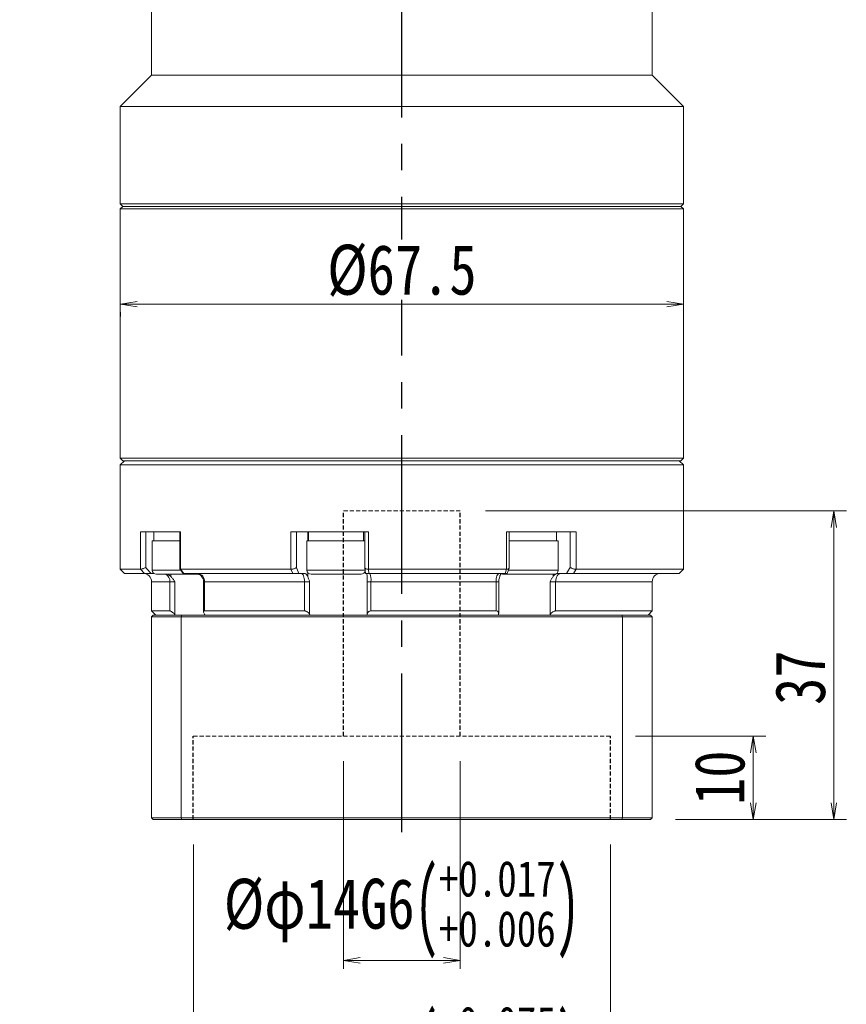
# Model space of a CAD drawing. Header units: millimetres. Extents: x -40 to 588, y -26 to 413.
# Tile 3 of 10: x 102 to 201, y 124 to 243. Entities that reach past the tile are written whole.
import ezdxf

# ---------------------------------------------------------------- set-up
doc = ezdxf.new("R2010")
doc.units = ezdxf.units.MM
doc.linetypes.add('CENTER2', pattern=[28.575, 19.05, -3.175, 3.175, -3.175])
doc.linetypes.add('DASHED', pattern=[0.75, 0.5, -0.25])
doc.layers.add('3中心线层', color=1, linetype='CENTER2')
doc.layers.add('尺寸线层', color=3, linetype='Continuous', lineweight=18)
doc.styles.add('宋体', font='SimSun.ttf', dxfattribs={"width": 0.8})
doc.dimstyles.new('A水平标注$0', dxfattribs={"dimtxt": 3.5, "dimasz": 2, "dimexe": 1.5, "dimexo": 3, "dimgap": 1.1, "dimtad": 1, "dimtoh": 1, "dimdec": 4, "dimdsep": 46, "dimtxsty": '宋体', "dimblk": 'OPEN', "dimcen": 3, "dimclrd": 3, "dimclre": 3, "dimclrt": 6, "dimadec": 0, "dimazin": 0, "dimtm": 1e-09, "dimtfac": 1, "dimtdec": 4, "dimtix": 1, "dimtmove": 0, "dimatfit": 3, "dimldrblk": 'OPEN', "dimfxl": 1, "dimtfill": 1, "dimtfillclr": 256, "dimlwd": 13, "dimlwe": 13, "dimarcsym": 0})
doc.dimstyles.new('D直径标注φ25', dxfattribs={"dimtxt": 3.5, "dimasz": 2, "dimexe": 1, "dimexo": 3, "dimtad": 1, "dimtoh": 1, "dimdec": 1, "dimdsep": 46, "dimtxsty": '宋体', "dimblk": 'OPEN', "dimcen": 3, "dimclrd": 3, "dimclre": 3, "dimclrt": 130, "dimadec": 0, "dimazin": 0, "dimtm": 1e-09, "dimtfac": 1, "dimtdec": 1, "dimtmove": 0, "dimatfit": 0, "dimldrblk": 'OPEN', "dimfxl": 1, "dimtfill": 1, "dimtfillclr": 256, "dimlwd": 13, "dimlwe": 13, "dimarcsym": 0})

# ---------------------------------------------------------------- blocks, each defined once
blk = doc.blocks.new('_Open')
at = {"color": 0, "linetype": 'ByBlock', "lineweight": -2}
for p, q in [((-1, 0.167), (0, 0)), ((-1, -0.167), (0, 0)), ((0, 0), (-1, 0))]:
    blk.add_line(p, q, dxfattribs=at)
blk = doc.blocks.new('*D41')
at = {"layer": 'Defpoints', "color": 0, "transparency": 16777216}
for p in [(122.48, 146.61), (172.48, 146.61), (122.48, 112.23)]:
    blk.add_point(p, dxfattribs=at)
at = {"layer": '尺寸线层', "color": 3, "lineweight": 13, "transparency": 16777216}
for p, q in [((122.48, 143.61), (122.48, 111.23)), ((172.48, 143.61), (172.48, 111.23)), ((170.48, 112.23), (124.48, 112.23))]:
    blk.add_line(p, q, dxfattribs=at)
at = {"layer": '尺寸线层', "color": 3, "lineweight": 13, "transparency": 16777216, "xscale": 2, "yscale": 2, "zscale": 2, "rotation": 180}
blk.add_blockref('_Open', (122.48, 112.23), dxfattribs=at)
at = {"layer": '尺寸线层', "color": 3, "lineweight": 13, "transparency": 16777216, "xscale": 2, "yscale": 2, "zscale": 2}
blk.add_blockref('_Open', (172.48, 112.23), dxfattribs=at)
at = {"layer": '尺寸线层', "color": 130, "transparency": 16777216, "insert": (147.48, 118.32), "char_height": 6, "attachment_point": 5, "style": '宋体'}
blk.add_mtext('{\\A1;{%%cφ50}{}{E7\\H0.7143x;{\\H2x;\\W0.5;(}\\S+0.075^ +0.05;{\\H2x;\\W0.5;)}}}', dxfattribs=at)
blk = doc.blocks.new('*D42')
at = {"layer": 'Defpoints', "color": 0, "transparency": 16777216}
for p in [(140.48, 156.61), (154.48, 156.61), (140.48, 129.71)]:
    blk.add_point(p, dxfattribs=at)
at = {"layer": '尺寸线层', "color": 3, "lineweight": 13, "transparency": 16777216}
for p, q in [((140.48, 153.61), (140.48, 128.71)), ((154.48, 153.61), (154.48, 128.71)), ((152.48, 129.71), (142.48, 129.71))]:
    blk.add_line(p, q, dxfattribs=at)
at = {"layer": '尺寸线层', "color": 3, "lineweight": 13, "transparency": 16777216, "xscale": 2, "yscale": 2, "zscale": 2, "rotation": 180}
blk.add_blockref('_Open', (140.48, 129.71), dxfattribs=at)
at = {"layer": '尺寸线层', "color": 3, "lineweight": 13, "transparency": 16777216, "xscale": 2, "yscale": 2, "zscale": 2}
blk.add_blockref('_Open', (154.48, 129.71), dxfattribs=at)
at = {"layer": '尺寸线层', "color": 130, "transparency": 16777216, "insert": (147.48, 135.79), "char_height": 6, "attachment_point": 5, "style": '宋体'}
blk.add_mtext('{\\A1;{%%cφ14}{}{G6\\H0.7143x;{\\H2x;\\W0.5;(}\\S+0.017^ +0.006;{\\H2x;\\W0.5;)}}}', dxfattribs=at)
blk = doc.blocks.new('*D43')
at = {"layer": 'Defpoints', "color": 0, "transparency": 16777216}
for p in [(172.48, 156.61), (177.28, 146.61), (189.59, 146.61)]:
    blk.add_point(p, dxfattribs=at)
at = {"layer": '尺寸线层', "color": 3, "lineweight": 13, "transparency": 16777216}
for p, q in [((175.48, 156.61), (191.09, 156.61)), ((189.59, 154.61), (189.59, 148.61)), ((180.28, 146.61), (191.09, 146.61))]:
    blk.add_line(p, q, dxfattribs=at)
at = {"layer": '尺寸线层', "color": 3, "lineweight": 13, "transparency": 16777216, "xscale": 2, "yscale": 2, "zscale": 2}
for p, rotation in [((189.59, 156.61), 90), ((189.59, 146.61), 270)]:
    blk.add_blockref('_Open', p, dxfattribs=dict(at, rotation=rotation))
at = {"layer": '尺寸线层', "color": 6, "transparency": 16777216, "insert": (185.59, 151.61), "char_height": 6, "attachment_point": 5, "rotation": 90, "style": '宋体', "bg_fill": 3, "box_fill_scale": 1.1, "bg_fill_color": 256, "bg_fill_true_color": 13158600, "bg_fill_transparency": 0}
blk.add_mtext('10', dxfattribs=at)
blk = doc.blocks.new('*D44')
at = {"layer": 'Defpoints', "color": 0, "transparency": 16777216}
for p in [(154.48, 183.61), (177.28, 146.61), (199.25, 146.61)]:
    blk.add_point(p, dxfattribs=at)
at = {"layer": '尺寸线层', "color": 3, "lineweight": 13, "transparency": 16777216}
for p, q in [((157.48, 183.61), (200.75, 183.61)), ((199.25, 181.61), (199.25, 148.61)), ((180.28, 146.61), (200.75, 146.61))]:
    blk.add_line(p, q, dxfattribs=at)
at = {"layer": '尺寸线层', "color": 3, "lineweight": 13, "transparency": 16777216, "xscale": 2, "yscale": 2, "zscale": 2}
for p, rotation in [((199.25, 183.61), 90), ((199.25, 146.61), 270)]:
    blk.add_blockref('_Open', p, dxfattribs=dict(at, rotation=rotation))
at = {"layer": '尺寸线层', "color": 6, "transparency": 16777216, "insert": (195.25, 163.61), "char_height": 6, "attachment_point": 5, "rotation": 90, "style": '宋体', "bg_fill": 3, "box_fill_scale": 1.1, "bg_fill_color": 256, "bg_fill_true_color": 13158600, "bg_fill_transparency": 0}
blk.add_mtext('37', dxfattribs=at)
blk = doc.blocks.new('*D45')
at = {"layer": 'Defpoints', "color": 0, "transparency": 16777216}
for p in [(113.73, 210.45), (181.23, 210.45), (181.23, 208.4)]:
    blk.add_point(p, dxfattribs=at)
at = {"layer": '尺寸线层', "color": 3, "lineweight": 13, "transparency": 16777216}
for p, q in [((115.73, 208.4), (179.23, 208.4)), ((113.73, 207.45), (113.73, 206.9)), ((181.23, 207.45), (181.23, 206.9))]:
    blk.add_line(p, q, dxfattribs=at)
at = {"layer": '尺寸线层', "color": 3, "lineweight": 13, "transparency": 16777216, "xscale": 2, "yscale": 2, "zscale": 2, "rotation": 180}
blk.add_blockref('_Open', (113.73, 208.4), dxfattribs=at)
at = {"layer": '尺寸线层', "color": 3, "lineweight": 13, "transparency": 16777216, "xscale": 2, "yscale": 2, "zscale": 2}
blk.add_blockref('_Open', (181.23, 208.4), dxfattribs=at)
at = {"layer": '尺寸线层', "color": 6, "transparency": 16777216, "insert": (147.48, 212.4), "char_height": 6, "attachment_point": 5, "style": '宋体', "bg_fill": 3, "box_fill_scale": 1.1, "bg_fill_color": 256, "bg_fill_true_color": 13158600, "bg_fill_transparency": 0}
blk.add_mtext('{%%c67.5}{}{}', dxfattribs=at)

msp = doc.modelspace()

# ---------------------------------------------------------------- linework, layer by layer
at = {"color": 7, "linetype": 'Continuous', "lineweight": 15}
for p, q in [((117.47679, 254.91214), (117.47679, 235.86214)), ((177.47679, 235.86214), (177.47679, 254.91214)), ((117.47679, 235.86214), (113.72679, 232.11214)), ((117.47679, 235.86214), (177.47679, 235.86214)), ((181.22679, 232.11214), (177.47679, 235.86214)), ((113.72679, 232.11214), (113.72679, 220.41214)), ((113.72679, 232.11214), (181.22679, 232.11214)), ((181.22679, 220.41214), (181.22679, 232.11214)), ((113.72679, 220.41214), (114.02679, 220.11214)), ((113.72679, 220.41214), (181.22679, 220.41214)), ((114.02679, 220.11214), (113.72679, 219.81214)), ((113.72679, 219.81214), (113.72679, 189.91214)), ((147.47679, 219.81214), (113.72679, 219.81214)), ((114.02679, 220.11214), (147.47679, 220.11214)), ((180.92679, 220.11214), (114.02679, 220.11214)), ((147.47679, 220.11214), (180.92679, 220.11214)), ((181.22679, 219.81214), (147.47679, 219.81214)), ((180.92679, 220.11214), (181.22679, 220.41214)), ((181.22679, 219.81214), (180.92679, 220.11214)), ((181.22679, 189.91214), (181.22679, 219.81214)), ((113.72679, 189.91214), (114.02679, 189.61214)), ((113.72679, 189.91214), (181.22679, 189.91214)), ((114.22679, 189.61214), (113.72679, 189.11214)), ((113.72679, 189.11214), (113.72679, 176.61214)), ((147.47679, 189.11214), (113.72679, 189.11214)), ((180.92679, 189.61214), (114.02679, 189.61214)), ((181.22679, 189.11214), (147.47679, 189.11214)), ((181.22679, 189.11214), (180.72679, 189.61214)), ((180.92679, 189.61214), (181.22679, 189.91214)), ((181.22679, 176.61214), (181.22679, 189.11214)), ((117.95209, 181.11214), (116.14109, 181.11214)), ((116.14109, 176.61217), (116.14109, 181.11214)), ((116.77633, 181.11214), (116.77633, 176.81924)), ((117.76301, 181.11214), (117.76301, 180.01214)), ((117.95209, 181.11214), (118.55406, 181.11214)), ((120.95295, 181.11214), (118.55406, 181.11214)), ((120.84589, 181.11214), (120.84589, 176.66123)), ((120.95295, 181.11214), (120.95295, 176.61217)), ((138.16157, 181.11214), (134.18299, 181.11214)), ((134.18299, 176.61217), (134.18299, 181.11214)), ((134.83308, 181.11214), (134.83308, 176.81924)), ((136.28281, 181.11214), (136.28281, 180.01214)), ((138.16157, 181.11214), (139.32449, 181.11214)), ((143.47878, 181.11214), (139.32449, 181.11214)), ((142.88281, 180.01214), (142.88281, 181.11214)), ((143.03801, 181.11214), (143.03801, 176.80137)), ((143.47878, 181.11214), (143.47878, 176.61217)), ((163.82778, 181.11214), (160.01221, 181.11214)), ((160.01221, 176.61217), (160.01221, 181.11214)), ((160.3265, 176.74931), (160.3265, 181.11214)), ((163.82778, 181.11214), (164.87042, 181.11214)), ((168.34658, 181.11214), (164.87042, 181.11214)), ((166.02679, 180.01214), (166.02679, 181.11214)), ((167.65438, 176.81924), (167.65438, 181.11214)), ((168.34658, 181.11214), (168.34658, 176.61217)), ((117.56301, 180.01214), (117.56301, 176.51214)), ((117.56301, 180.01214), (120.84589, 180.01214)), ((136.08281, 180.01214), (136.08281, 176.51214)), ((136.08281, 180.01214), (137.10793, 180.01214)), ((137.10793, 180.01214), (143.03801, 180.01214)), ((160.3265, 180.01214), (162.72679, 180.01214)), ((162.72679, 180.01214), (166.22679, 180.01214)), ((166.22679, 176.51214), (166.22679, 180.01214)), ((113.72679, 176.61214), (114.22679, 176.11214)), ((113.72679, 176.61214), (116.13936, 176.61214)), ((116.60951, 176.11214), (114.22679, 176.11214)), ((116.13936, 176.61214), (116.14109, 176.61217)), ((116.60951, 176.11214), (116.13936, 176.61214)), ((117.76301, 176.11214), (117.44113, 176.11214)), ((123.18016, 176.01214), (118.06301, 176.01214)), ((120.85498, 176.64095), (121.25947, 176.11335)), ((120.95295, 176.61217), (120.95583, 176.61214)), ((120.95583, 176.61214), (134.1787, 176.61214)), ((120.95583, 176.61214), (121.33894, 176.11214)), ((134.39027, 176.11214), (121.33894, 176.11214)), ((134.1787, 176.61214), (134.18299, 176.61217)), ((134.39027, 176.11214), (134.1787, 176.61214)), ((135.81643, 176.11214), (135.13207, 176.11214)), ((137.46149, 176.01214), (136.58281, 176.01214)), ((142.58281, 176.01214), (137.46149, 176.01214)), ((143.0385, 176.79441), (143.09806, 176.11158)), ((143.47878, 176.61217), (143.4834, 176.61214)), ((143.4834, 176.61214), (160.00788, 176.61214)), ((143.4834, 176.61214), (143.52683, 176.11214)), ((159.83694, 176.11214), (143.52683, 176.11214)), ((162.72679, 176.01214), (159.72679, 176.01214)), ((159.83694, 176.11214), (160.00788, 176.61214)), ((160.00788, 176.61214), (160.01221, 176.61217)), ((160.11254, 176.11221), (160.32191, 176.72412)), ((165.72679, 176.01214), (162.72679, 176.01214)), ((167.19963, 176.11214), (166.15875, 176.11214)), ((168.35025, 176.61214), (168.02856, 176.11214)), ((180.72679, 176.11214), (168.02856, 176.11214)), ((168.34658, 176.61217), (168.35025, 176.61214)), ((168.35025, 176.61214), (181.22679, 176.61214)), ((180.72679, 176.11214), (181.22679, 176.61214)), ((117.47679, 175.11214), (117.47679, 171.61214)), ((120.25291, 175.11214), (119.68165, 175.11214)), ((119.68165, 171.61214), (119.68165, 175.11214)), ((120.25291, 175.11214), (120.25291, 171.19987)), ((123.69765, 175.11214), (123.69765, 171.50339)), ((135.80483, 175.11214), (123.80309, 175.11214)), ((123.80309, 175.11214), (123.80309, 171.61214)), ((136.42094, 175.11214), (135.80483, 175.11214)), ((135.80483, 171.61214), (135.80483, 175.11214)), ((136.42094, 175.11214), (136.42094, 171.19987)), ((143.76685, 175.11214), (143.32917, 175.11214)), ((143.32917, 171.19987), (143.32917, 175.11214)), ((158.76528, 175.11214), (143.76685, 175.11214)), ((143.76685, 175.11214), (143.76685, 171.61214)), ((158.76528, 171.61214), (158.76528, 175.11214)), ((159.07714, 171.30091), (159.07714, 175.11214)), ((165.25908, 171.19987), (165.25908, 175.11214)), ((165.90384, 175.11214), (165.25908, 175.11214)), ((165.90384, 175.11214), (165.90384, 171.61214)), ((177.47679, 171.61214), (177.47679, 175.11214)), ((117.47679, 171.61214), (117.97679, 171.11214)), ((117.47679, 171.61214), (119.68165, 171.61214)), ((123.80309, 171.61214), (135.80483, 171.61214)), ((123.88849, 171.11214), (123.82887, 171.19987)), ((136.42094, 171.19987), (136.46994, 171.11214)), ((143.32416, 171.11214), (143.32917, 171.19987)), ((143.76685, 171.61214), (158.76528, 171.61214)), ((159.06533, 171.19987), (159.04705, 171.11214)), ((165.19238, 171.11214), (165.25908, 171.19987)), ((165.90384, 171.61214), (177.47679, 171.61214)), ((176.97679, 171.11214), (177.47679, 171.61214)), ((117.67679, 171.11214), (117.47679, 170.91214)), ((121.01927, 170.91214), (117.47679, 170.91214)), ((117.47679, 170.91214), (117.47679, 146.81214)), ((117.67679, 171.11214), (121.09497, 171.11214)), ((121.01927, 170.91214), (121.09497, 171.11214)), ((173.9343, 170.91214), (121.01927, 170.91214)), ((121.01927, 170.91214), (121.01927, 146.81214)), ((121.09497, 171.11214), (173.8586, 171.11214)), ((173.9343, 170.91214), (173.8586, 171.11214)), ((173.8586, 171.11214), (177.27679, 171.11214)), ((177.47679, 170.91214), (173.9343, 170.91214)), ((173.9343, 170.91214), (173.9343, 146.81214)), ((177.47679, 170.91214), (177.27679, 171.11214)), ((177.47679, 170.91214), (177.47679, 146.81214)), ((117.47679, 146.81214), (121.01927, 146.81214)), ((117.47679, 146.81214), (117.67679, 146.61214)), ((121.09497, 146.61214), (117.67679, 146.61214)), ((121.09497, 146.61214), (121.01927, 146.81214)), ((121.01927, 146.81214), (173.9343, 146.81214)), ((173.8586, 146.61214), (121.09497, 146.61214)), ((173.8586, 146.61214), (173.9343, 146.81214)), ((177.27679, 146.61214), (173.8586, 146.61214)), ((173.9343, 146.81214), (177.47679, 146.81214)), ((177.27679, 146.61214), (177.47679, 146.81214))]:
    msp.add_line(p, q, dxfattribs=at)
at = {"color": 6, "linetype": 'DASHED'}
for p, q in [((140.47679, 156.61214), (140.4783, 183.61214)), ((154.47679, 156.61214), (154.4783, 183.61214)), ((122.47679, 146.61214), (122.47679, 156.61214)), ((172.47679, 146.61214), (172.47679, 156.61214))]:
    msp.add_line(p, q, dxfattribs=at)
at = {"color": 6, "linetype": 'DASHED', "lineweight": 15}
for p, q in [((154.4783, 183.61214), (140.4783, 183.61292)), ((172.47679, 156.61214), (122.47679, 156.61214))]:
    msp.add_line(p, q, dxfattribs=at)
at = {"color": 8, "linetype": 'Continuous', "lineweight": 15}
for p, q in [((136.18415, 181.11214), (136.18415, 180.01214)), ((117.56301, 176.51214), (120.95526, 176.51214)), ((119.78044, 176.01214), (119.78044, 175.74311)), ((136.08281, 176.51214), (137.10793, 176.51214)), ((136.18415, 176.21035), (136.18415, 175.74311)), ((137.10793, 176.51214), (143.08281, 176.51214)), ((160.20541, 176.51214), (162.72679, 176.51214)), ((162.72679, 176.51214), (166.22679, 176.51214)), ((165.59945, 176.01214), (165.59945, 175.74311)), ((119.68165, 175.11214), (117.47679, 175.11214)), ((123.80309, 175.11214), (123.69765, 175.11214)), ((159.07714, 175.11214), (158.76528, 175.11214)), ((177.47679, 175.11214), (165.90384, 175.11214))]:
    msp.add_line(p, q, dxfattribs=at)
at = {"color": 7, "linetype": 'Continuous', "lineweight": 15, "flags": 128}
for points in [[(116.77633, 176.81924), (116.88255, 176.70627), (117.44113, 176.11214)], [(134.83308, 176.81924), (134.88085, 176.70627), (135.13207, 176.11214)], [(135.80483, 175.11214), (135.79735, 175.30723), (135.77521, 175.49482), (135.73926, 175.66771), (135.69087, 175.81924), (135.63191, 175.94361), (135.56465, 176.03602), (135.49166, 176.09292), (135.41576, 176.11214)], [(158.76528, 175.11214), (158.77251, 175.30723), (158.79392, 175.49482), (158.8287, 175.66771), (158.87549, 175.81924), (158.93251, 175.94361), (158.99757, 176.03602), (159.06816, 176.09292), (159.14157, 176.11214)], [(165.90384, 175.11214), (165.91564, 175.30723), (165.95059, 175.49482), (166.00736, 175.66771), (166.08374, 175.81924), (166.17682, 175.94361), (166.28302, 176.03602), (166.39824, 176.09292), (166.51807, 176.11214)], [(167.19963, 176.11214), (167.58173, 176.70627), (167.65438, 176.81924)]]:
    msp.add_lwpolyline(points, dxfattribs=at)
at = {"color": 7, "linetype": 'Continuous', "lineweight": 15}
for centre, radius, start, end in [((116.47679, 175.11214), 1, 0, 90), ((118.06301, 176.51214), 0.5, 180, 270), ((122.89444, 175.20646), 0.91353, 354.0737129, 82.4818631), ((136.58281, 176.51214), 0.5, 180, 270), ((142.58281, 176.51214), 0.5, 270, 352.343727), ((141.6525, 175.35831), 2.12863, 353.358861, 20.7404718), ((159.72679, 176.51214), 0.5, 238.1323657, 270), ((165.72679, 176.51214), 0.5, 270, 0), ((178.47679, 175.11214), 1, 90, 180), ((122.69765, 175.11214), 1, 0, 38.8621839), ((160.07714, 175.11214), 1, 170.6948915, 180)]:
    msp.add_arc(centre, radius, start, end, dxfattribs=at)
at = {"color": 8, "linetype": 'Continuous', "lineweight": 15}
msp.add_arc((118.67512, 175.12938), 1.00668, 359.0185062, 61.2709325, dxfattribs=at)
at = {"color": 7, "linetype": 'Continuous', "lineweight": 15}
for points, knots in [([(116.77633, 176.81924), (116.77479, 176.81857), (116.73417, 176.80067), (116.63783, 176.76019), (116.48715, 176.70308), (116.33851, 176.65412), (116.2143, 176.62045), (116.1655, 176.61493), (116.14109, 176.61217)], [0, 0, 0, 0, 0.006654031, 0.175453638, 0.396387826, 0.602119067, 0.800931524, 1, 1, 1, 1]), ([(117.44113, 176.11214), (117.3353, 176.11214), (117.15544, 176.11214), (116.91171, 176.11214), (116.7503, 176.11214), (116.65404, 176.11214), (116.62195, 176.11214), (116.60951, 176.11214)], [0, 0, 0, 0, 0.3460173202, 0.5880713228, 0.7671146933, 0.9096675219, 1, 1, 1, 1]), ([(119.38068, 176.01214), (119.46976, 175.96996), (119.61583, 175.90079), (119.73424, 175.78736), (119.78044, 175.74311)], [0, 0, 0, 0, 0.609820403, 1, 1, 1, 1]), ([(120.95295, 176.61217), (120.92232, 176.61435), (120.87336, 176.61784), (120.86225, 176.63644), (120.85809, 176.6434)], [0, 0, 0, 0, 0.625448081, 1, 1, 1, 1]), ([(123.47347, 175.74311), (123.38315, 175.83729), (123.21317, 176.01454), (122.96866, 176.10488), (122.83724, 176.11078), (122.80693, 176.11214)], [0, 0, 0, 0, 0.465880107, 0.87679122, 1, 1, 1, 1]), ([(134.83308, 176.81924), (134.83239, 176.81857), (134.81401, 176.80067), (134.7607, 176.76019), (134.64639, 176.70308), (134.49677, 176.65412), (134.33565, 176.62045), (134.23389, 176.61493), (134.18299, 176.61217)], [0, 0, 0, 0, 0.0066540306, 0.175453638, 0.3963878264, 0.6021190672, 0.8009315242, 1, 1, 1, 1]), ([(135.13207, 176.11214), (135.07709, 176.11214), (134.98366, 176.11214), (134.78706, 176.11214), (134.61895, 176.11214), (134.48643, 176.11214), (134.41715, 176.11214), (134.39027, 176.11214)], [0, 0, 0, 0, 0.34601732, 0.588071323, 0.767114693, 0.909667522, 1, 1, 1, 1]), ([(135.81643, 176.11214), (135.87014, 176.09913), (135.97854, 176.07287), (136.1012, 175.91433), (136.16321, 175.78633), (136.18415, 175.74311)], [0, 0, 0, 0, 0.3941409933, 0.7954078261, 1, 1, 1, 1]), ([(143.47878, 176.61217), (143.42652, 176.61493), (143.32207, 176.62045), (143.18943, 176.65411), (143.09169, 176.70312), (143.04322, 176.75295), (143.04237, 176.7851), (143.04211, 176.79475)], [0, 0, 0, 0, 0.216528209, 0.432777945, 0.656553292, 0.896864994, 1, 1, 1, 1]), ([(143.52683, 176.11214), (143.4826, 176.11214), (143.39436, 176.11214), (143.27088, 176.11214), (143.15991, 176.11214), (143.10075, 176.11214), (143.10262, 176.11214), (143.10323, 176.11214)], [0, 0, 0, 0, 0.157461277, 0.314109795, 0.538765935, 0.850365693, 1, 1, 1, 1]), ([(143.31854, 175.74311), (143.30826, 175.83729), (143.28892, 176.01454), (143.2611, 176.10488), (143.24615, 176.11078), (143.2427, 176.11214)], [0, 0, 0, 0, 0.465880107, 0.87679122, 1, 1, 1, 1]), ([(159.50053, 176.11214), (159.45706, 176.09913), (159.36934, 176.07287), (159.27008, 175.91433), (159.21989, 175.78633), (159.20294, 175.74311)], [0, 0, 0, 0, 0.3941409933, 0.7954078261, 1, 1, 1, 1]), ([(160.11269, 176.11214), (160.10736, 176.11214), (160.09805, 176.11214), (160.01909, 176.11214), (159.92845, 176.11214), (159.86252, 176.11214), (159.83694, 176.11214)], [0, 0, 0, 0, 0.367957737, 0.642672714, 0.861398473, 1, 1, 1, 1]), ([(160.31634, 176.72583), (160.31561, 176.71828), (160.31298, 176.69101), (160.25653, 176.65445), (160.1554, 176.62037), (160.05996, 176.6149), (160.01221, 176.61217)], [0, 0, 0, 0, 0.115270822, 0.416816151, 0.708220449, 1, 1, 1, 1]), ([(165.59945, 175.74311), (165.67524, 175.83729), (165.81787, 176.01454), (166.02303, 176.10488), (166.13331, 176.11078), (166.15875, 176.11214)], [0, 0, 0, 0, 0.4658801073, 0.8767912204, 1, 1, 1, 1]), ([(168.02856, 176.11214), (167.98985, 176.11214), (167.91264, 176.11214), (167.75563, 176.11214), (167.5593, 176.11214), (167.35855, 176.11214), (167.24836, 176.11214), (167.19963, 176.11214)], [0, 0, 0, 0, 0.143476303, 0.286212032, 0.490915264, 0.774840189, 1, 1, 1, 1]), ([(168.34658, 176.61217), (168.30165, 176.61493), (168.21184, 176.62045), (168.05245, 176.65412), (167.89224, 176.70308), (167.75626, 176.76019), (167.6833, 176.80067), (167.65544, 176.81857), (167.65438, 176.81924)], [0, 0, 0, 0, 0.199068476, 0.397880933, 0.603612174, 0.824546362, 0.993345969, 1, 1, 1, 1]), ([(119.78044, 175.74311), (119.86563, 175.64713), (119.99422, 175.50225), (120.14098, 175.28441), (120.21446, 175.17144), (120.25177, 175.11389), (120.25291, 175.11214)], [0, 0, 0, 0, 0.491267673, 0.741502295, 0.992111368, 1, 1, 1, 1]), ([(136.18415, 175.74311), (136.22393, 175.64713), (136.28396, 175.50225), (136.36025, 175.28441), (136.39977, 175.17144), (136.42031, 175.11389), (136.42094, 175.11214)], [0, 0, 0, 0, 0.491267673, 0.741502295, 0.992111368, 1, 1, 1, 1]), ([(143.32917, 175.11214), (143.32922, 175.11389), (143.33089, 175.17144), (143.33292, 175.28441), (143.33337, 175.50225), (143.32445, 175.64713), (143.31854, 175.74311)], [0, 0, 0, 0, 0.007888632, 0.258497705, 0.508732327, 1, 1, 1, 1]), ([(159.20294, 175.74311), (159.17418, 175.64705), (159.13078, 175.50205), (159.10012, 175.33638), (159.091, 175.27753), (159.09048, 175.27421)], [0, 0, 0, 0, 0.649406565, 0.980191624, 1, 1, 1, 1]), ([(165.25908, 175.11214), (165.25994, 175.11389), (165.28812, 175.17144), (165.34297, 175.28441), (165.45063, 175.50225), (165.54015, 175.64713), (165.59945, 175.74311)], [0, 0, 0, 0, 0.0078886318, 0.2584977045, 0.5087323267, 1, 1, 1, 1]), ([(120.25291, 171.19987), (120.19226, 171.25848), (120.0804, 171.36658), (119.91844, 171.49499), (119.79611, 171.57391), (119.72057, 171.60803), (119.69198, 171.61105), (119.68165, 171.61214)], [0, 0, 0, 0, 0.303584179, 0.559933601, 0.753331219, 0.910852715, 1, 1, 1, 1]), ([(123.80309, 171.61214), (123.77842, 171.60861), (123.72919, 171.60156), (123.69405, 171.5443), (123.69883, 171.44079), (123.75312, 171.31564), (123.81057, 171.22783), (123.82887, 171.19987)], [0, 0, 0, 0, 0.160892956, 0.321054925, 0.545375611, 0.855203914, 1, 1, 1, 1]), ([(136.42094, 171.19987), (136.38312, 171.25848), (136.31338, 171.36658), (136.16102, 171.49499), (136.01202, 171.57391), (135.89228, 171.60803), (135.82804, 171.61105), (135.80483, 171.61214)], [0, 0, 0, 0, 0.303584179, 0.559933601, 0.753331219, 0.910852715, 1, 1, 1, 1]), ([(143.76685, 171.61214), (143.72285, 171.60861), (143.63506, 171.60156), (143.51133, 171.5443), (143.39827, 171.44079), (143.34057, 171.31564), (143.33192, 171.22783), (143.32917, 171.19987)], [0, 0, 0, 0, 0.160892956, 0.321054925, 0.545375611, 0.855203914, 1, 1, 1, 1]), ([(159.06533, 171.19987), (159.0725, 171.25848), (159.08573, 171.36658), (159.03222, 171.49499), (158.94383, 171.57391), (158.85003, 171.60803), (158.78778, 171.61105), (158.76528, 171.61214)], [0, 0, 0, 0, 0.303584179, 0.559933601, 0.753331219, 0.910852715, 1, 1, 1, 1]), ([(165.90384, 171.61214), (165.86629, 171.60861), (165.79137, 171.60156), (165.65152, 171.5443), (165.48685, 171.44079), (165.35096, 171.31564), (165.28127, 171.22783), (165.25908, 171.19987)], [0, 0, 0, 0, 0.160892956, 0.321054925, 0.545375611, 0.855203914, 1, 1, 1, 1])]:
    msp.add_open_spline(points, degree=3, knots=knots, dxfattribs=at)
at = {"layer": '3中心线层'}
msp.add_line((147.47679, 145.07227), (147.47679, 354.56734), dxfattribs=at)

# ---------------------------------------------------------------- dimensions: what is measured, and where the dimension line sits
at = {"layer": '尺寸线层'}
for base, p1, p2, text, picture, middle in [((140.47679, 129.70825), (154.47679, 156.61214), (140.47679, 156.61214), '{\\A1;{%%c<>}{}{G6\\H0.7143x;{\\H2x;\\W0.5;(}\\S+0.017^ +0.006;{\\H2x;\\W0.5;)}}}', '*D42', (147.47679, 129.70825)), ((122.47679, 112.23358), (172.47679, 146.61214), (122.47679, 146.61214), '{\\A1;{%%c<>}{}{E7\\H0.7143x;{\\H2x;\\W0.5;(}\\S+0.075^ +0.05;{\\H2x;\\W0.5;)}}}', '*D41', (147.47679, 112.23358))]:
    dim = msp.add_linear_dim(base=base, p1=p1, p2=p2, angle=180, text=text, dimstyle='D直径标注φ25', override={"dimtxt": 6, "dimpost": 'φ<>', "dimtfill": 0}, dxfattribs=at)
    dim.commit()
    dim.dimension.update_dxf_attribs({"geometry": picture, "text_midpoint": middle, "dimtype": 160})

# ---------------------------------------------------------------- next in the draw order: dimensions: what is measured, and where the dimension line sits
dim = msp.add_linear_dim(base=(181.22679, 208.39935), p1=(113.72679, 210.45243), p2=(181.22679, 210.45243), angle=180, text='{%%c<>}{}{}', dimstyle='A水平标注$0', override={"dimtxt": 6, "dimgap": 1, "dimblk": 'Open', "dimtfill": 1, "dimtfillclr": 256}, dxfattribs=at)
dim.commit()
dim.dimension.update_dxf_attribs({"geometry": '*D45', "text_midpoint": (147.47679, 212.39935)})
dim = msp.add_linear_dim(base=(189.59358, 146.61214), p1=(172.47679, 156.61214), p2=(177.27679, 146.61214), angle=90, dimstyle='A水平标注$0', override={"dimtxt": 6, "dimgap": 1, "dimblk": 'Open', "dimtfill": 1, "dimtfillclr": 256}, dxfattribs=at)
dim.commit()
dim.dimension.update_dxf_attribs({"geometry": '*D43', "text_midpoint": (189.59358, 151.61214), "dimtype": 160})

# ---------------------------------------------------------------- next in the draw order: dimensions: what is measured, and where the dimension line sits
dim = msp.add_linear_dim(base=(199.24528, 146.61214), p1=(154.4783, 183.61214), p2=(177.27679, 146.61214), angle=90, dimstyle='A水平标注$0', override={"dimtxt": 6, "dimgap": 1, "dimblk": 'Open', "dimtfill": 1, "dimtfillclr": 256}, dxfattribs=at)
dim.commit()
dim.dimension.update_dxf_attribs({"geometry": '*D44', "text_midpoint": (199.24528, 163.61214), "dimtype": 160})

doc.saveas('drawing.dxf')
